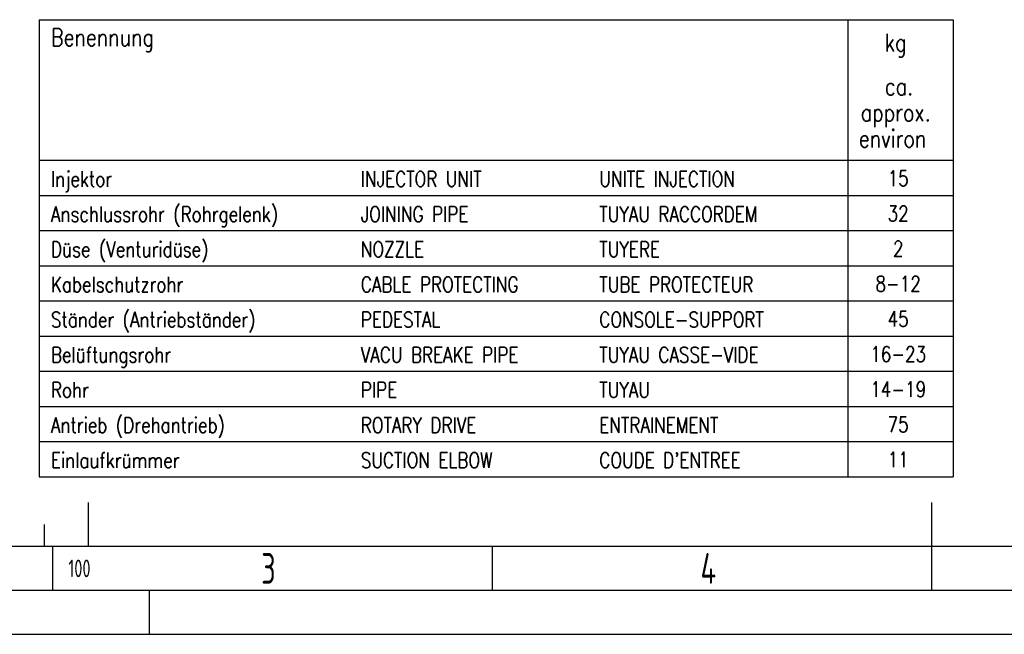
# Model space of a CAD drawing. Header units: millimetres. Extents: x 0 to 8400, y 0 to 5940.
# Tile 11 of 50: x 2204 to 4445, y 0 to 1399. Entities that reach past the tile are written whole.
import ezdxf
from ezdxf.enums import TextEntityAlignment as Align

# ---------------------------------------------------------------- set-up
doc = ezdxf.new("R2010")
doc.units = ezdxf.units.MM
doc.header["$LTSCALE"] = 20
doc.layers.get('0').update_dxf_attribs({"linetype": 'CONTINUOUS'})
for name, color, linetype in [('02-LINIE-035', 2, 'CONTINUOUS'), ('10-TEXT-025', 1, 'CONTINUOUS'), ('KSB-BLATTRAND', 2, 'CONTINUOUS')]:
    doc.layers.add(name, color=color, linetype=linetype)
doc.styles.add('ROMANS', font='romans', dxfattribs={"width": 0.8})
doc.styles.get("Standard").update_dxf_attribs({"font": 'ISOCP.SHX'})

# ---------------------------------------------------------------- blocks, each defined once
blk = doc.blocks.new('Rahmen_A3')
at = {"color": 1, "ltscale": 150}
for p, q in [((118, 15), (118, 10)), ((113, 12.5), (113, 10)), ((410, 10), (18, 10)), ((114, 5), (114, 10)), ((164, 5), (164, 10)), ((0, 0), (420, 0))]:
    blk.add_line(p, q, dxfattribs=at)
at = {"color": 3, "ltscale": 150}
for p, q in [((214, 5), (214, 15)), ((415, 5), (13, 5)), ((125, 0), (125, 5))]:
    blk.add_line(p, q, dxfattribs=at)
at = {"color": 1, "ltscale": 150, "width": 0.75}
for s, height, p in [('3', 3.5, (137.6875, 5.75)), ('4', 3.5, (187.6875, 5.75)), ('100', 2, (115.75, 6.5))]:
    blk.add_text(s, height=height, dxfattribs=at).set_placement(p)

msp = doc.modelspace()

# ---------------------------------------------------------------- linework, layer by layer
at = {"layer": '02-LINIE-035'}
for p, q in [((2248.4, 1398.6), (2248.4, 358.6)), ((2248.4, 1398.6), (4328.7, 1398.6)), ((4088.7, 1398.6), (4088.7, 358.6)), ((4328.7, 1398.6), (4328.7, 358.6)), ((2248.4, 1078.6), (4328.7, 1078.6)), ((2248.4, 998.6), (4328.7, 998.6)), ((2248.4, 918.6), (4328.7, 918.6)), ((2248.4, 838.6), (4328.7, 838.6)), ((2248.4, 758.6), (4328.7, 758.6)), ((2248.4, 678.6), (4328.7, 678.6)), ((2248.4, 598.6), (4328.7, 598.6)), ((2248.4, 518.6), (4328.7, 518.6)), ((2248.4, 438.6), (4328.7, 438.6)), ((2248.4, 358.6), (4328.7, 358.6))]:
    msp.add_line(p, q, dxfattribs=at)

# ---------------------------------------------------------------- block references
at = {"layer": 'KSB-BLATTRAND', "xscale": 20, "yscale": 20, "zscale": 20}
msp.add_blockref('Rahmen_A3', (0, 0), dxfattribs=at)

# ---------------------------------------------------------------- texts
at = {"layer": '02-LINIE-035', "style": 'ROMANS', "width": 0.8}
for s, p in [('Benennung', (2275.4, 1338.6)), ('kg', (4173.3, 1326.6)), ('ca.', (4173.3, 1226.8)), ('approx.', (4118.6, 1167.4)), ('environ', (4114.1, 1108))]:
    msp.add_text(s, height=40, dxfattribs=at).set_placement(p)
at = {"layer": '10-TEXT-025', "style": 'ROMANS', "width": 0.8}
for s, p in [('Injektor', (2275.4, 1018.6)), ('INJECTOR UNIT', (2980.7, 1018.6)), ('UNITE INJECTION', (3523.5, 1018.6)), ('Anschlussrohr (Rohrgelenk)', (2275.4, 938.6)), ('JOINING PIPE', (2980.7, 938.6)), ('TUYAU RACCORDEM', (3523.5, 938.6)), ('Düse (Venturidüse)', (2275.4, 858.6)), ('NOZZLE', (2980.7, 858.6)), ('TUYERE', (3523.5, 858.6)), ('Kabelschutzrohr', (2275.4, 778.6)), ('CABLE PROTECTING', (2980.7, 778.6)), ('TUBE PROTECTEUR', (3523.5, 778.6)), ('Ständer (Antriebständer)', (2275.4, 698.6)), ('PEDESTAL', (2980.7, 698.6)), ('CONSOLE-SUPPORT', (3523.5, 698.6)), ('Belüftungsrohr', (2275.4, 618.6)), ('VACU BREAKE PIPE', (2980.7, 618.6)), ('TUYAU CASSE-VIDE', (3523.5, 618.6)), ('Rohr', (2275.4, 538.6)), ('PIPE', (2980.7, 538.6)), ('TUYAU', (3523.5, 538.6)), ('Antrieb (Drehantrieb)', (2275.4, 458.6)), ('ROTARY DRIVE', (2980.7, 458.6)), ('ENTRAINEMENT', (3523.5, 458.6)), ('Einlaufkrümmer', (2275.4, 378.6)), ('SUCTION ELBOW', (2980.7, 378.6)), ("COUDE D'ENTREE", (3523.5, 378.6))]:
    msp.add_text(s, height=35, dxfattribs=at).set_placement(p)
for s, p in [('15', (4203.6, 1037.6)), ('32', (4203.6, 957.6)), ('2', (4203.6, 877.6)), ('8-12', (4203.6, 797.6)), ('45', (4203.6, 717.6)), ('16-23', (4203.6, 637.6)), ('14-19', (4203.6, 557.6)), ('75', (4203.6, 477.6)), ('11', (4203.6, 397.6))]:
    msp.add_text(s, height=35, dxfattribs=at).set_placement(p, align=Align.MIDDLE)

doc.saveas('drawing.dxf')
